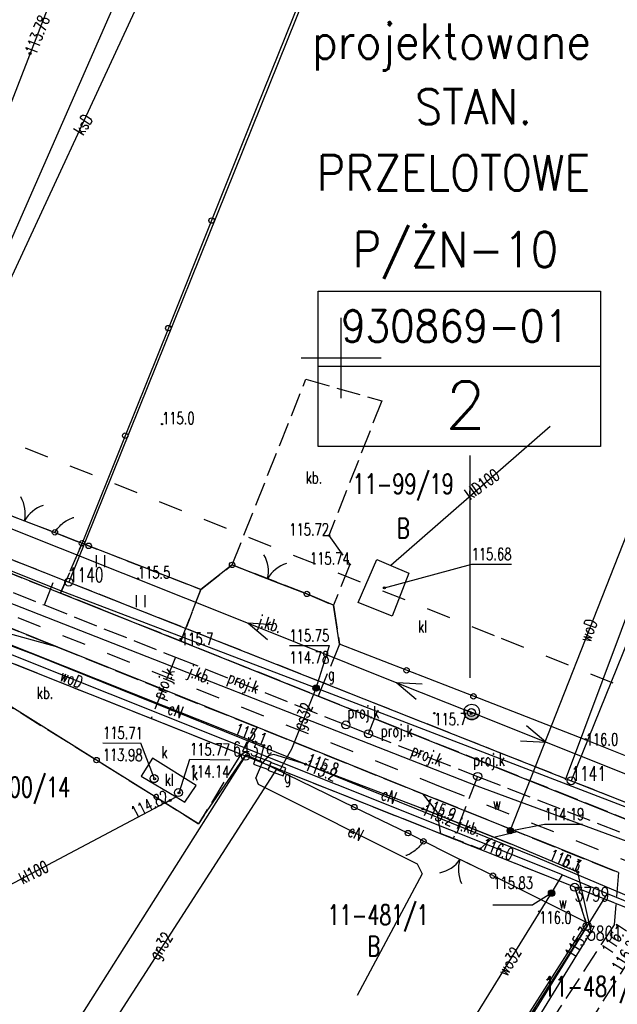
# Model space of a CAD drawing. Extents: x 6572638 to 13149531, y 5838629 to 11678088.
# Tile 13 of 37: x 6573680 to 6573717, y 5839010 to 5839071. Entities that reach past the tile are written whole.
import ezdxf
from ezdxf.enums import TextEntityAlignment as Align

# ---------------------------------------------------------------- set-up
doc = ezdxf.new("R2010")
doc.units = 0
doc.header["$MEASUREMENT"] = 0
for name, pattern in [('1', [0]), ('11', [3, 2.5, -0.5]), ('1_1', [0]), ('1_14', [0]), ('1_OTKJ', [2, 1.5, -0.5]), ('1_OTKK', [0]), ('1_OTKU', [2, 1.5, -0.5]), ('1_OTZI', [1.5, 1, -0.5]), ('1_OTZT', [1.5, 1, -0.5]), ('2_EGBW_W', [1, 0.5, -0.5]), ('3_SUEP_A', [0]), ('3_SUGP', [0]), ('3_SUKM', [0]), ('3_SUKP', [0]), ('3_SULO', [0]), ('3_SUPP_P', [2, 1.5, -0.5]), ('3_SUTP_A', [0]), ('3_SUWP', [0]), ('GDE', [0]), ('GUK', [2, 1.5, -0.5])]:
    doc.linetypes.add(name, pattern=pattern)
doc.layers.get('0').update_dxf_attribs({"color": 250, "linetype": 'CONTINUOUS'})
for name, color, linetype in [('_L_NAP', 7, 'CONTINUOUS'), ('DZIALKI', 7, 'GDE'), ('EBTPO_L_0_A', 7, '1'), ('EUZOU_T_0_A', 3, 'CONTINUOUS'), ('KONTURY', 3, 'GUK'), ('NUMERY_DZIALEK', 7, 'CONTINUOUS'), ('NUMERY_KONTUROW', 3, 'CONTINUOUS'), ('NUMERY_PUNKTOW', 7, 'CONTINUOUS'), ('OPIS_LNAP', 250, 'CONTINUOUS'), ('OTK_E_T_0', 7, 'CONTINUOUS'), ('OTK_E_T_3', 7, 'CONTINUOUS'), ('OTK_L_0', 7, '1_OTKJ'), ('OTK_L_1', 7, '1_OTKK'), ('OTK_L_18', 7, '1_1'), ('OTK_L_4', 7, '1_OTKU'), ('OTO_L_0', 7, 'CONTINUOUS'), ('OTO_L_1', 7, 'CONTINUOUS'), ('OTO_L_2', 7, 'CONTINUOUS'), ('OTR_T_0', 7, 'CONTINUOUS'), ('OTR_T_1', 7, 'CONTINUOUS'), ('OTZ_L_3', 7, '1_OTZT'), ('P_SUK_E_T_6', 34, 'CONTINUOUS'), ('P_SUK_T_3', 34, 'CONTINUOUS'), ('P_SUKP_E_T_0', 34, 'CONTINUOUS'), ('P_SUKP_L_0', 34, '3_SUPP_P'), ('PUNKTY', 7, 'CONTINUOUS'), ('SUE_E_T_1', 1, 'CONTINUOUS'), ('SUE_T_4', 1, 'CONTINUOUS'), ('SUEP_E_T_0', 1, 'CONTINUOUS'), ('SUEP_L_0', 1, '3_SUEP_A'), ('SUER_T_0', 1, 'CONTINUOUS'), ('SUG_E_T_1', 52, 'CONTINUOUS'), ('SUG_E_T_4', 52, 'CONTINUOUS'), ('SUG_T_0', 52, 'CONTINUOUS'), ('SUG_T_2', 52, 'CONTINUOUS'), ('SUGP_E_T_0', 52, 'CONTINUOUS'), ('SUGP_L_0', 52, '3_SUGP'), ('SUGR_T_0', 52, 'CONTINUOUS'), ('SUK_E_T_2', 34, 'CONTINUOUS'), ('SUK_L_3', 34, '3_SUKM'), ('SUKP_E_T_0', 34, 'CONTINUOUS'), ('SUKP_L_0', 34, '3_SUKP'), ('SUKR_T_0', 34, 'CONTINUOUS'), ('SUL_L_1', 7, '3_SULO'), ('SUP_E_T_1', 7, 'CONTINUOUS'), ('SUP_T_2', 7, 'CONTINUOUS'), ('SUP_T_4', 7, 'CONTINUOUS'), ('SUTP_L_0', 30, '3_SUTP_A'), ('SUW_E_T_2', 5, 'CONTINUOUS'), ('SUW_T_5', 5, 'CONTINUOUS'), ('SUWP_E_T_0', 5, 'CONTINUOUS'), ('SUWP_L_0', 5, '3_SUWP'), ('SUWR_T_0', 5, 'CONTINUOUS'), ('ZAKRES_L_0', 7, '11')]:
    doc.layers.add(name, color=color, linetype=linetype)
doc.styles.add('SIMPLEBX', font='simplex.shx', dxfattribs={"width": 0.7})
doc.styles.get("Standard").update_dxf_attribs({"font": 'Simplex.SHX', "width": 0.75})

# ---------------------------------------------------------------- blocks, each defined once
blk = doc.blocks.new('GRT')
at = {"linetype": 'CONTINUOUS'}
blk.add_circle((0, 0), 0.25, dxfattribs=at)
blk = doc.blocks.new('2_OTRN')
at = {"linetype": 'CONTINUOUS'}
blk.add_circle((0, 0), 0.045, dxfattribs=at)
blk = doc.blocks.new('2_OTRS')
at = {"linetype": 'CONTINUOUS'}
blk.add_circle((0, 0), 0.045, dxfattribs=at)
blk = doc.blocks.new('2_OTZT')
at = {"linetype": 'CONTINUOUS'}
for p, q in [((-0.2625, -0.375), (-0.2625, 0.375)), ((0.2625, -0.375), (0.2625, 0.375))]:
    blk.add_line(p, q, dxfattribs=at)
blk = doc.blocks.new('4_SUKS')
at = {"linetype": 'CONTINUOUS'}
blk.add_circle((0, 0), 0.25, dxfattribs=at)
blk = doc.blocks.new('4_SUES')
at = {"linetype": 'CONTINUOUS'}
for p, q in [((0.5, 0.25), (-0.5, 0.25)), ((-0.5, 0.25), (-0.5, -0.25)), ((0.5, -0.25), (0.5, 0.25)), ((-0.5, -0.25), (0.5, -0.25))]:
    blk.add_line(p, q, dxfattribs=at)
blk = doc.blocks.new('4_SUPS')
at = {"linetype": 'CONTINUOUS'}
blk.add_circle((0, 0), 0.0625, dxfattribs=at)
blk = doc.blocks.new('4_SUGS')
at = {"linetype": 'CONTINUOUS'}
for p, q in [((0.5, 0.25), (-0.5, 0.25)), ((-0.5, 0.25), (-0.5, -0.25)), ((0.5, -0.25), (0.5, 0.25)), ((-0.5, -0.25), (0.5, -0.25))]:
    blk.add_line(p, q, dxfattribs=at)
blk = doc.blocks.new('4_SUGW')
at = {"linetype": 'CONTINUOUS'}
for radius in [0.2, 0.175, 0.15, 0.125, 0.1, 0.075, 0.05, 0.025, 0.00715]:
    blk.add_circle((0, 0), radius, dxfattribs=at)
blk = doc.blocks.new('4_SUPP')
at = {"linetype": 'CONTINUOUS'}
blk.add_circle((0, 0), 0.25, dxfattribs=at)
blk = doc.blocks.new('4_SUPW')
at = {"linetype": 'CONTINUOUS'}
blk.add_circle((0, 0), 0.25, dxfattribs=at)
blk = doc.blocks.new('4_SUWW')
at = {"linetype": 'CONTINUOUS'}
for radius in [0.2, 0.175, 0.15, 0.125, 0.1, 0.075, 0.05, 0.025, 0.00715]:
    blk.add_circle((0, 0), radius, dxfattribs=at)

msp = doc.modelspace()

# ---------------------------------------------------------------- hatches: boundary and pattern name
at = {"layer": 'SUEP_L_0', "linetype": '3_SUEP_A'}
h = msp.add_hatch(color=4, dxfattribs=at)
edge = h.paths.add_edge_path()
edge.add_line((6573707.68527, 5839028.07602), (6573708.58498, 5839027.73372))
edge.add_arc((6573708.14288, 5839027.92525), 0.48181, 161.7642722, 336.5768505, ccw=False)

# ---------------------------------------------------------------- linework, layer by layer
at = {"layer": '_L_NAP', "color": 5}
for p, q in [((6573698.56439, 5839044.47702), (6573698.56439, 5839054.16401)), ((6573698.56439, 5839054.16401), (6573716.17645, 5839054.16401)), ((6573716.17645, 5839054.16401), (6573716.17645, 5839044.47702)), ((6573698.56439, 5839049.48194), (6573716.17645, 5839049.48194)), ((6573716.17645, 5839044.47702), (6573698.56439, 5839044.47702))]:
    msp.add_line(p, q, dxfattribs=at)
at = {"layer": 'DZIALKI'}
for p, q in [((6573729.56254, 5839151.60928), (6573683.02, 5839036.02)), ((6573727.45, 5839056.11), (6573714.35, 5839023.63)), ((6573651.7, 5839048.41), (6573683.02, 5839036.02)), ((6573694.04, 5839025.16), (6573666.43, 5839036.15)), ((6573683.02, 5839036.02), (6573714.35, 5839023.63)), ((6573675.97, 5838996.64), (6573694.04, 5839025.16)), ((6573714.56, 5839016.99), (6573694.04, 5839025.16)), ((6573714.35, 5839023.63), (6573744.71, 5839011.64)), ((6573715.34, 5839014.56), (6573714.56, 5839016.99)), ((6573722.55, 5839013.8), (6573714.56, 5839016.99)), ((6573698.22, 5838987.78), (6573715.34, 5839014.56))]:
    msp.add_line(p, q, dxfattribs=at)
at = {"layer": 'EBTPO_L_0_A', "linetype": '1'}
for p, q in [((6573700, 5839047.5), (6573700, 5839052.5)), ((6573697.5, 5839050), (6573702.5, 5839050))]:
    msp.add_line(p, q, dxfattribs=at)
at = {"layer": 'KONTURY'}
for p, q in [((6573651.7, 5839048.41), (6573683.02, 5839036.02)), ((6573694.04, 5839025.16), (6573666.43, 5839036.15)), ((6573683.02, 5839036.02), (6573709.86, 5839025.4)), ((6573714.56, 5839016.99), (6573694.04, 5839025.16)), ((6573709.86, 5839025.4), (6573714.35, 5839023.63)), ((6573714.35, 5839023.63), (6573744.71, 5839011.64)), ((6573722.55, 5839013.8), (6573714.56, 5839016.99)), ((6573714.56, 5839016.99), (6573715.34, 5839014.56)), ((6573715.34, 5839014.56), (6573698.22, 5838987.78))]:
    msp.add_line(p, q, dxfattribs=at)
at = {"layer": 'OPIS_LNAP', "color": 6, "linetype": 'CONTINUOUS'}
msp.add_line((6573708.04001, 5839030.05354), (6573708.04001, 5839043.91468), dxfattribs=at)
at = {"layer": 'OTK_L_0', "linetype": '1_OTKJ'}
for p, q in [((6573650.67, 5839044.67), (6573717.29, 5839017.91)), ((6573718.48, 5839020.95), (6573667.55, 5839041.3)), ((6573667.55, 5839041.3), (6573682.50471, 5839035.32458)), ((6573678.59, 5839040.48), (6573682.15, 5839039.12)), ((6573682.15, 5839039.12), (6573683.84, 5839038.44)), ((6573683.84, 5839038.44), (6573682.50471, 5839035.32458)), ((6573691.24, 5839035.56), (6573693.2, 5839037.09)), ((6573693.2, 5839037.09), (6573697.86, 5839035.28)), ((6573690.00419, 5839032.32802), (6573691.24, 5839035.56)), ((6573697.86, 5839035.28), (6573699.53, 5839034.57)), ((6573699.53, 5839034.57), (6573699.9, 5839032.14)), ((6573690.00419, 5839032.32802), (6573698.56159, 5839028.90876)), ((6573699.9, 5839032.14), (6573698.56159, 5839028.90876)), ((6573705.98, 5839021.69), (6573705.11652, 5839022.79986)), ((6573710.98095, 5839020.44521), (6573705.11652, 5839022.79986)), ((6573706.22, 5839020.33), (6573705.98, 5839021.69)), ((6573706.22, 5839020.33), (6573708.67, 5839019.39)), ((6573709.41, 5839020.05), (6573708.67, 5839019.39)), ((6573710.98095, 5839020.44521), (6573709.41, 5839020.05)), ((6573717.29, 5839017.91), (6573717.02, 5839014.65)), ((6573717.02, 5839014.65), (6573698.96, 5838987.04)), ((6573701.42, 5838986.19), (6573718.53, 5839013.35))]:
    msp.add_line(p, q, dxfattribs=at)
at = {"layer": 'OTK_L_1', "linetype": '1_OTKK'}
for p, q in [((6573682.32962, 5839031.95293), (6573650.67, 5839044.67)), ((6573667.55, 5839041.3), (6573682.50471, 5839035.32458)), ((6573682.50471, 5839035.32458), (6573690.00419, 5839032.32802)), ((6573690.00419, 5839032.32802), (6573698.56159, 5839028.90876)), ((6573694.75109, 5839026.96346), (6573682.32962, 5839031.95293)), ((6573698.56159, 5839028.90876), (6573718.48, 5839020.95)), ((6573705.11652, 5839022.79986), (6573694.75109, 5839026.96346)), ((6573710.98095, 5839020.44521), (6573705.11652, 5839022.79986)), ((6573712.71074, 5839019.7494), (6573710.98095, 5839020.44521)), ((6573717.29, 5839017.91), (6573712.71074, 5839019.7494))]:
    msp.add_line(p, q, dxfattribs=at)
at = {"layer": 'OTK_L_18', "linetype": '1_1'}
for p, q in [((6573708.471, 5839023.29), (6573620.8455, 5839057.6616)), ((6573745.0915, 5839009.8102), (6573708.471, 5839023.29))]:
    msp.add_line(p, q, dxfattribs=at)
at = {"layer": 'OTK_L_4', "linetype": '1_OTKU'}
for p, q in [((6573693.2, 5839037.093), (6573697.8, 5839048.67)), ((6573697.8, 5839048.67), (6573702.53, 5839047.32)), ((6573702.53, 5839047.32), (6573699.24, 5839038.93)), ((6573699.24, 5839038.93), (6573700.53, 5839037.11)), ((6573697.86, 5839035.28), (6573693.2, 5839037.093)), ((6573700.53, 5839037.11), (6573699.53, 5839034.57)), ((6573666.42, 5839036.34), (6573691.11124, 5839020.9509)), ((6573699.53, 5839034.57), (6573697.86, 5839035.28)), ((6573694.75109, 5839026.96346), (6573682.32962, 5839031.95293)), ((6573694.75109, 5839026.96346), (6573691.11124, 5839020.9509))]:
    msp.add_line(p, q, dxfattribs=at)
at = {"layer": 'OTK_L_4', "linetype": '1_14'}
msp.add_line((6573682.32962, 5839031.95293), (6573666.42, 5839036.34), dxfattribs=at)
at = {"layer": 'OTO_L_0'}
for p, q in [((6573697.44139, 5839072.34676), (6573694.70819, 5839065.52686)), ((6573694.70819, 5839065.52686), (6573691.91535, 5839058.56626)), ((6573691.91535, 5839058.56626), (6573689.22357, 5839051.8575)), ((6573689.22357, 5839051.8575), (6573686.53178, 5839045.14875)), ((6573686.53178, 5839045.14875), (6573683.84, 5839038.44)), ((6573682.15, 5839039.12), (6573683.84, 5839038.44)), ((6573684.25067, 5839038.28017), (6573683.84, 5839038.44)), ((6573691.24, 5839035.56), (6573684.25067, 5839038.28017)), ((6573693.2, 5839037.09), (6573691.24, 5839035.56)), ((6573699.53, 5839034.57), (6573697.86, 5839035.28)), ((6573699.9, 5839032.14), (6573699.53, 5839034.57)), ((6573704.07456, 5839030.51807), (6573699.9, 5839032.14)), ((6573708.24911, 5839028.89615), (6573704.07456, 5839030.51807)), ((6573684.74557, 5839024.91679), (6573678.32, 5839028.92)), ((6573715.24, 5839026.18), (6573708.24911, 5839028.89615)), ((6573718.46304, 5839024.88192), (6573715.24, 5839026.18)), ((6573691.11124, 5839020.9509), (6573684.74557, 5839024.91679)), ((6573691.45, 5839021.49), (6573694.07, 5839025.26)), ((6573694.07, 5839025.26), (6573700.81781, 5839021.98631)), ((6573700.81781, 5839021.98631), (6573704.17, 5839020.36)), ((6573691.45, 5839021.49), (6573691.11124, 5839020.9509)), ((6573709.46, 5839017.71), (6573715.31, 5839014.78)), ((6573715.31, 5839014.78), (6573711.27632, 5839008.45707))]:
    msp.add_line(p, q, dxfattribs=at)
for centre in [(6573691.91535, 5839058.56626), (6573689.22357, 5839051.8575), (6573686.53178, 5839045.14875), (6573684.25067, 5839038.28017), (6573704.07456, 5839030.51807), (6573708.24911, 5839028.89615), (6573684.74557, 5839024.91679), (6573700.81781, 5839021.98631)]:
    msp.add_circle(centre, 0.17, dxfattribs=at)
at = {"layer": 'OTO_L_1'}
for p, q in [((6573679.55261, 5839040.11226), (6573680.95385, 5839039.57696)), ((6573680.95385, 5839039.57696), (6573682.15, 5839039.12)), ((6573693.2, 5839037.09), (6573694.9474, 5839036.41129)), ((6573694.71436, 5839036.5018), (6573696.1126, 5839035.95871)), ((6573696.1126, 5839035.95871), (6573697.86, 5839035.28)), ((6573706.73469, 5839019.05692), (6573705.13, 5839019.85)), ((6573708.07943, 5839018.39232), (6573706.73469, 5839019.05692)), ((6573709.46, 5839017.71), (6573707.85531, 5839018.50308))]:
    msp.add_line(p, q, dxfattribs=at)
for centre in [(6573682.15, 5839039.12), (6573693.2, 5839037.09), (6573697.86, 5839035.28), (6573705.13, 5839019.85), (6573709.46, 5839017.71)]:
    msp.add_circle(centre, 0.17, dxfattribs=at)
for centre, start, end in [((6573678.3042, 5839040.29327), 347.0364727, 31.1108451), ((6573682.00496, 5839038.8795), 107.0731941, 151.1475662), ((6573693.46698, 5839036.68976), 346.717685, 30.7920572), ((6573697.15981, 5839035.25542), 106.7544062, 150.8287785), ((6573705.75377, 5839019.85006), 281.6813797, 325.7557519), ((6573709.3053, 5839018.0948), 161.6446584, 205.7190307)]:
    msp.add_arc(centre, 2, start, end, dxfattribs=at)
at = {"layer": 'OTO_L_2'}
for p, q in [((6573682.44978, 5839039.51678), (6573682.52048, 5839039.58534)), ((6573682.52048, 5839039.58534), (6573682.60046, 5839039.65017)), ((6573682.60046, 5839039.65017), (6573682.67117, 5839039.71873)), ((6573682.67117, 5839039.71873), (6573682.75669, 5839039.77056)), ((6573682.75669, 5839039.77056), (6573682.84595, 5839039.83165)), ((6573682.84595, 5839039.83165), (6573682.92775, 5839039.8742)), ((6573682.92775, 5839039.8742), (6573683.01327, 5839039.92602)), ((6573683.01327, 5839039.92602), (6573683.10434, 5839039.96483)), ((6573683.10434, 5839039.96483), (6573683.19541, 5839040.00364)), ((6573683.19541, 5839040.00364), (6573683.29576, 5839040.03871)), ((6573683.29576, 5839040.03871), (6573683.33106, 5839040.04607)), ((6573682.15, 5839039.12), (6573682.20588, 5839039.20531)), ((6573682.15, 5839039.12), (6573682.84579, 5839038.84004)), ((6573682.20588, 5839039.20531), (6573682.26177, 5839039.29061)), ((6573682.26177, 5839039.29061), (6573682.31392, 5839039.36664)), ((6573682.31392, 5839039.36664), (6573682.38835, 5839039.44448)), ((6573682.38835, 5839039.44448), (6573682.44978, 5839039.51678)), ((6573682.7861, 5839038.86405), (6573683.14421, 5839038.71996)), ((6573683.14421, 5839038.71996), (6573683.84, 5839038.44)), ((6573704.65, 5839020.105), (6573704.17, 5839020.36)), ((6573705.13, 5839019.85), (6573704.65, 5839020.105)), ((6573704.61173, 5839019.27606), (6573704.5358, 5839019.22581)), ((6573704.67956, 5839019.34194), (6573704.61173, 5839019.27606)), ((6573704.75378, 5839019.40442), (6573704.67956, 5839019.34194)), ((6573704.82161, 5839019.4703), (6573704.75378, 5839019.40442)), ((6573704.88303, 5839019.53958), (6573704.82161, 5839019.4703)), ((6573704.95554, 5839019.6143), (6573704.88303, 5839019.53958)), ((6573705.01057, 5839019.68698), (6573704.95554, 5839019.6143)), ((6573705.07028, 5839019.76849), (6573705.01057, 5839019.68698)), ((6573705.13, 5839019.85), (6573705.07028, 5839019.76849)), ((6573704.06868, 5839018.96441), (6573704.0401, 5839018.95695)), ((6573704.15272, 5839018.99903), (6573704.06868, 5839018.96441)), ((6573704.23036, 5839019.03705), (6573704.15272, 5839018.99903)), ((6573704.308, 5839019.07507), (6573704.23036, 5839019.03705)), ((6573704.38394, 5839019.12532), (6573704.308, 5839019.07507)), ((6573704.45518, 5839019.16673), (6573704.38394, 5839019.12532)), ((6573704.5358, 5839019.22581), (6573704.45518, 5839019.16673))]:
    msp.add_line(p, q, dxfattribs=at)
for centre in [(6573682.15, 5839039.12), (6573683.84, 5839038.44), (6573704.17, 5839020.36), (6573705.13, 5839019.85)]:
    msp.add_circle(centre, 0.17, dxfattribs=at)
at = {"layer": 'OTZ_L_3', "linetype": '1_OTZI'}
for p, q in [((6573682.50471, 5839035.32458), (6573683.84, 5839038.44)), ((6573683.84, 5839038.44), (6573691.24, 5839035.56)), ((6573690.00419, 5839032.32802), (6573682.50471, 5839035.32458)), ((6573691.24, 5839035.56), (6573690.00419, 5839032.32802))]:
    msp.add_line(p, q, dxfattribs=at)
at = {"layer": 'P_SUKP_L_0', "linetype": '3_SUPP_P'}
for p, q in [((6573655.37803, 5839044.97436), (6573681.4925, 5839034.5902)), ((6573681.4925, 5839034.5902), (6573682.18953, 5839036.34853)), ((6573681.4925, 5839034.5902), (6573689.66492, 5839031.34053)), ((6573689.66492, 5839031.34053), (6573688.15622, 5839027.502)), ((6573689.66492, 5839031.34053), (6573700.29129, 5839027.11518)), ((6573701.70044, 5839026.55485), (6573702.40224, 5839028.35087)), ((6573700.29129, 5839027.11518), (6573701.70044, 5839026.55485)), ((6573701.70044, 5839026.55485), (6573708.51074, 5839023.89368)), ((6573708.51074, 5839023.89368), (6573706.9907, 5839020.0037)), ((6573708.51074, 5839023.89368), (6573730.96449, 5839015.11973))]:
    msp.add_line(p, q, dxfattribs=at)
at = {"layer": 'SUEP_L_0', "linetype": '3_SUEP_A'}
for p, q in [((6573676.11736, 5839040.67966), (6573694.19264, 5839033.45034)), ((6573666.62, 5839037.19), (6573695.18, 5839025.83)), ((6573694.19264, 5839033.45034), (6573703.47755, 5839029.73678)), ((6573695.77105, 5839033.35755), (6573694.19264, 5839033.45034)), ((6573694.19264, 5839033.45034), (6573695.3997, 5839032.42906)), ((6573703.47755, 5839029.73678), (6573708.12, 5839027.88)), ((6573705.05596, 5839029.64399), (6573703.47755, 5839029.73678)), ((6573703.47755, 5839029.73678), (6573704.6846, 5839028.7155)), ((6573712.76362, 5839026.02613), (6573708.12, 5839027.88)), ((6573712.76362, 5839026.02613), (6573711.55592, 5839027.04665)), ((6573711.18514, 5839026.11793), (6573712.76362, 5839026.02613)), ((6573722.05085, 5839022.31839), (6573712.76362, 5839026.02613)), ((6573695.18, 5839025.83), (6573694.94, 5839024.93)), ((6573695.07929, 5839024.73109), (6573694.94, 5839024.93)), ((6573695.46, 5839025.19), (6573695.07929, 5839024.73109)), ((6573695.8, 5839025.27), (6573695.46, 5839025.19)), ((6573697.78, 5839024.66), (6573695.8, 5839025.27)), ((6573694.67, 5839023.78), (6573695.07929, 5839024.73109)), ((6573705.09, 5839021.87), (6573697.78, 5839024.66)), ((6573694.67, 5839023.78), (6573694.83, 5839023.42)), ((6573694.83, 5839023.42), (6573704.74, 5839018.45)), ((6573710.56, 5839019.69), (6573705.09, 5839021.87)), ((6573714.76, 5839017.92), (6573710.56, 5839019.69)), ((6573704.74, 5839018.45), (6573705.05, 5839017.83)), ((6573705.05, 5839017.83), (6573700.98725, 5839010.22486)), ((6573715.59, 5839014.21), (6573714.76, 5839017.92)), ((6573707.3, 5839000.71), (6573715.59, 5839014.21))]:
    msp.add_line(p, q, dxfattribs=at)
at = {"layer": 'SUEP_L_0', "color": 4, "linetype": '3_SUEP_A'}
for p, q in [((6573707.68527, 5839028.07602), (6573708.58498, 5839027.73372)), ((6573707.69111, 5839028.06003), (6573708.58432, 5839027.73454))]:
    msp.add_line(p, q, dxfattribs=at)
msp.add_circle((6573708.14136, 5839027.92149), 0.48181, dxfattribs=at)
msp.add_arc((6573708.14288, 5839027.92525), 0.48181, 161.7642722, 336.5768505, dxfattribs=at)
at = {"layer": 'SUGP_L_0', "linetype": '3_SUGP'}
for p, q in [((6573683.2957, 5839075.96203), (6573678.00688, 5839062.29916)), ((6573713.98043, 5839023.69045), (6573724.36988, 5839051.46101)), ((6573682.35, 5839035.53), (6573657.73, 5839045.45)), ((6573698.43439, 5839029.41056), (6573682.35, 5839035.53)), ((6573696.93, 5839025.61), (6573698.43439, 5839029.41056)), ((6573700.67, 5839028.56), (6573698.43439, 5839029.41056)), ((6573723.88, 5839019.61), (6573700.67, 5839028.56)), ((6573696.4, 5839024.71), (6573696.93, 5839025.61)), ((6573683.23, 5839004.55), (6573695.99051, 5839024.34998)), ((6573695.99051, 5839024.34998), (6573696.16925, 5839024.24662)), ((6573696.16925, 5839024.24662), (6573696.4, 5839024.71))]:
    msp.add_line(p, q, dxfattribs=at)
at = {"layer": 'SUGR_T_0', "linetype": 'CONTINUOUS'}
for p in [(6573696.77464, 5839032.0616), (6573698.43439, 5839029.41056)]:
    msp.add_line(p, (6573699.27177, 5839032.0616), dxfattribs=at)
at = {"layer": 'SUK_L_3', "linetype": '3_SUKM'}
for p, q in [((6573701.05298, 5839034.74908), (6573702.21689, 5839037.42961)), ((6573702.21689, 5839037.42961), (6573703.10462, 5839037.05583)), ((6573703.10462, 5839037.05583), (6573704.22729, 5839036.58313)), ((6573704.22729, 5839036.58313), (6573703.16919, 5839033.9026)), ((6573703.16919, 5839033.9026), (6573701.05298, 5839034.74908)), ((6573688.22671, 5839025.03619), (6573687.52103, 5839023.91591)), ((6573690.9533, 5839023.33802), (6573688.22671, 5839025.03619)), ((6573687.52103, 5839023.91591), (6573689.7069, 5839022.61917)), ((6573690.24873, 5839022.29773), (6573690.9533, 5839023.33802)), ((6573689.7069, 5839022.61917), (6573690.24873, 5839022.29773))]:
    msp.add_line(p, q, dxfattribs=at)
at = {"layer": 'SUKP_L_0', "linetype": '3_SUKP'}
for p, q in [((6573673.35652, 5839041.93684), (6573690.28617, 5839078.44847)), ((6573713.02782, 5839045.72984), (6573703.10462, 5839037.05583)), ((6573674.91282, 5839014.80068), (6573689.7069, 5839022.61917))]:
    msp.add_line(p, q, dxfattribs=at)
at = {"layer": 'SUKR_T_0', "linetype": 'CONTINUOUS'}
for p, q in [((6573702.69304, 5839035.66611), (6573708.14228, 5839037.14434)), ((6573708.14228, 5839037.14434), (6573710.61226, 5839037.14434)), ((6573685.14547, 5839026.00229), (6573687.50665, 5839025.96928)), ((6573688.36885, 5839023.75408), (6573687.50665, 5839025.96928)), ((6573689.88672, 5839022.87283), (6573690.56514, 5839024.97291)), ((6573690.56514, 5839024.97291), (6573693.06203, 5839024.938))]:
    msp.add_line(p, q, dxfattribs=at)
at = {"layer": 'SUL_L_1', "linetype": '3_SULO'}
msp.add_line((6573705.09, 5839021.87), (6573710.56, 5839019.69), dxfattribs=at)
at = {"layer": 'SUTP_L_0', "linetype": '3_SUTP_A'}
for p, q in [((6573680.84, 5839031.51), (6573650.21, 5839042.88)), ((6573712.29, 5839018.8), (6573680.84, 5839031.51)), ((6573726.58, 5839012.75), (6573712.29, 5839018.8))]:
    msp.add_line(p, q, dxfattribs=at)
at = {"layer": 'SUWP_L_0', "linetype": '3_SUWP'}
for p, q in [((6573675.97356, 5839049.52697), (6573689.05172, 5839079.31964)), ((6573710.54752, 5839020.51389), (6573723.24212, 5839052.83278)), ((6573713.8, 5839017.75), (6573670.4777, 5839035.06417)), ((6573713.12, 5839016.62), (6573713.8, 5839017.75)), ((6573713.8, 5839017.75), (6573716.59012, 5839016.60115)), ((6573716.59012, 5839016.60115), (6573697.85, 5838986.33)), ((6573703.29, 5839000.78), (6573713.12, 5839016.62)), ((6573716.59012, 5839016.60115), (6573742.422, 5839005.95198))]:
    msp.add_line(p, q, dxfattribs=at)
at = {"layer": 'SUWR_T_0', "linetype": 'CONTINUOUS'}
for p, q in [((6573710.54752, 5839020.51389), (6573712.68687, 5839020.91583)), ((6573712.68687, 5839020.91583), (6573715.04829, 5839020.91583)), ((6573713.12, 5839016.62), (6573711.95442, 5839015.88398)), ((6573709.45729, 5839015.88398), (6573711.95442, 5839015.88398))]:
    msp.add_line(p, q, dxfattribs=at)
at = {"layer": 'ZAKRES_L_0', "linetype": '2_EGBW_W', "ltscale": 3}
for p, q in [((6573613.43984, 5839071.12224), (6573709.97387, 5839032.52362)), ((6573660.33322, 5839041.60755), (6573706.26613, 5839023.23638)), ((6573709.97387, 5839032.52362), (6573754.14061, 5839014.89092)), ((6573706.26613, 5839023.23638), (6573750.41939, 5839005.60908))]:
    msp.add_line(p, q, dxfattribs=at)

# ---------------------------------------------------------------- block references
at = {"layer": 'OTR_T_0'}
for p in [(6573699.24, 5839038.93), (6573700.53, 5839037.11)]:
    msp.add_blockref('2_OTRS', p, dxfattribs=at)
at = {"layer": 'OTR_T_1'}
for p in [(6573688.83405, 5839045.86973), (6573687.32, 5839036.24), (6573690, 5839032.47), (6573705.81, 5839027.84), (6573715.25, 5839026.21), (6573712.35, 5839015.47)]:
    msp.add_blockref('2_OTRN', p, dxfattribs=at)
for p, rotation in [((6573708.10529, 5839027.81094), 281.2355749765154), ((6573697.78, 5839024.66), 339.1096973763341), ((6573705.09, 5839021.87), 338.2708647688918), ((6573708.68, 5839019.39), 338.066440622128), ((6573714.76, 5839017.92), 337.1480516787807)]:
    msp.add_blockref('2_OTRN', p, dxfattribs=dict(at, rotation=rotation))
at = {"layer": 'OTZ_L_3'}
for p in [(6573685.00419, 5839037.32802), (6573687.50419, 5839034.82802)]:
    msp.add_blockref('2_OTZT', p, dxfattribs=at)
at = {"layer": 'P_SUK_T_3'}
for p in [(6573700.29129, 5839027.11518), (6573701.70044, 5839026.55485), (6573708.51074, 5839023.89368)]:
    msp.add_blockref('4_SUKS', p, dxfattribs=at)
at = {"layer": 'PUNKTY'}
for p in [(6573683.02, 5839036.02), (6573694.04, 5839025.16), (6573714.35, 5839023.63), (6573714.56, 5839016.99), (6573715.34, 5839014.56)]:
    msp.add_blockref('GRT', p, dxfattribs=at)
at = {"layer": 'SUE_T_4', "rotation": 160.1052248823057}
msp.add_blockref('4_SUES', (6573695.07929, 5839024.73109), dxfattribs=at)
at = {"layer": 'SUER_T_0'}
for p, rotation in [((6573695.18, 5839025.83), 339.1960395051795), ((6573697.78, 5839024.66), 339.1099979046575), ((6573705.09, 5839021.87), 338.2700007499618), ((6573714.76, 5839017.92), 337.1499999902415), ((6573715.59, 5839014.21), 58.44998950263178)]:
    msp.add_blockref('4_SUPS', p, dxfattribs=dict(at, rotation=rotation))
at = {"layer": 'SUG_T_0', "rotation": 339.7339800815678}
msp.add_blockref('4_SUGS', (6573695.99051, 5839024.34998), dxfattribs=at)
at = {"layer": 'SUG_T_2'}
msp.add_blockref('4_SUGW', (6573698.43439, 5839029.41056), dxfattribs=at)
at = {"layer": 'SUGR_T_0'}
for p in [(6573680.5971, 5839068.99062), (6573698.43439, 5839029.41056)]:
    msp.add_blockref('4_SUPS', p, dxfattribs=at)
at = {"layer": 'SUKR_T_0'}
msp.add_blockref('4_SUPS', (6573702.69304, 5839035.66611), dxfattribs=at)
for p, rotation in [((6573688.36885, 5839023.75408), 359.1990000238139), ((6573689.34039, 5839022.40345), 27.32577368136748), ((6573689.88672, 5839022.87283), 359.1990000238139)]:
    msp.add_blockref('4_SUPS', p, dxfattribs=dict(at, rotation=rotation))
at = {"layer": 'SUP_T_2'}
msp.add_blockref('4_SUPP', (6573708.12, 5839027.88), dxfattribs=at)
at = {"layer": 'SUP_T_4'}
for p in [(6573688.33, 5839023.76), (6573689.85, 5839022.89)]:
    msp.add_blockref('4_SUPW', p, dxfattribs=at)
at = {"layer": 'SUW_T_5'}
for p in [(6573710.54752, 5839020.51389), (6573713.12, 5839016.62)]:
    msp.add_blockref('4_SUWW', p, dxfattribs=at)
at = {"layer": 'SUWR_T_0'}
for p in [(6573710.54752, 5839020.51389), (6573713.12, 5839016.62)]:
    msp.add_blockref('4_SUPS', p, dxfattribs=at)

# ---------------------------------------------------------------- texts
at = {"color": 1, "linetype": 'BYBLOCK', "style": 'SIMPLEBX', "width": 0.9}
for s, p in [('projektowane', (6573698.18126, 5839068.65074)), ('STAN. ', (6573704.60402, 5839064.57019)), ('PRZELOTOWE', (6573698.47762, 5839060.44803)), ('P/ŻN-10', (6573700.71219, 5839055.66262))]:
    msp.add_text(s, height=2.2, dxfattribs=at).set_placement(p)
at = {"color": 5, "linetype": 'BYBLOCK', "style": 'SIMPLEBX', "width": 0.9}
msp.add_text('930869-01', height=1.98, dxfattribs=at).set_placement((6573699.99875, 5839050.99565))
at = {"layer": '_L_NAP', "color": 5, "style": 'SIMPLEBX'}
msp.add_text('2', height=2.94133, dxfattribs=at).set_placement((6573706.50096, 5839045.58931))
at = {"layer": 'EUZOU_T_0_A', "width": 0.7}
for p in [(6573703.86793, 5839039.37979), (6573702.02451, 5839013.31873)]:
    msp.add_text('B', height=1.25, dxfattribs=at).set_placement(p, align=Align.MIDDLE)
at = {"layer": 'NUMERY_DZIALEK', "width": 0.7}
for s, p in [('11-99/19', (6573703.86793, 5839042.05376)), ('11-100/14', (6573679.57736, 5839023.14556)), ('11-481/5', (6573715.75696, 5839010.71161))]:
    msp.add_text(s, height=1.25, dxfattribs=at).set_placement(p, align=Align.MIDDLE)
msp.add_text('11-481/1', height=1.25, dxfattribs=at).set_placement((6573699.15405, 5839014.63533))
at = {"layer": 'NUMERY_KONTUROW', "width": 0.7}
for p in [(6573703.86793, 5839039.37979), (6573702.02451, 5839013.31873)]:
    msp.add_text('B', height=1.25, dxfattribs=at).set_placement(p, align=Align.MIDDLE)
at = {"layer": 'NUMERY_PUNKTOW', "width": 0.7}
for s, p in [('1140', (6573683.02, 5839036.02)), ('1141', (6573714.35, 5839023.63)), ('3799', (6573714.56, 5839016.09)), ('3801', (6573715.34, 5839013.66))]:
    msp.add_text(s, height=0.9, dxfattribs=at).set_placement(p)
msp.add_text('643', height=0.9, dxfattribs=at).set_placement((6573694.04, 5839025.16), align=Align.CENTER)
at = {"layer": 'OTK_E_T_0', "width": 0.7}
for rotation, p in [(342.6994723, (6573695.51159, 5839033.30603)), (338.1999998, (6573691.17, 5839030.15)), (341.3582076, (6573707.95546, 5839020.6308))]:
    msp.add_text('j.kb.', height=0.75, rotation=rotation, dxfattribs=at).set_placement(p, align=Align.MIDDLE)
at = {"layer": 'OTK_E_T_3', "width": 0.7}
for p in [(6573698.30385, 5839042.53507), (6573681.53469, 5839029.11446)]:
    msp.add_text('kb.', height=0.75, dxfattribs=at).set_placement(p, align=Align.MIDDLE)
at = {"layer": 'OTR_T_0', "width": 0.7}
for s, p in [('115.72', (6573699.24, 5839038.93)), ('115.74', (6573700.53, 5839037.11))]:
    msp.add_text(s, height=0.75, dxfattribs=at).set_placement(p, align=Align.RIGHT)
at = {"layer": 'OTR_T_1', "width": 0.7}
for s, p in [('115.0', (6573688.83405, 5839045.86973)), ('115.5', (6573687.32, 5839036.24)), ('115.7', (6573690, 5839032.095)), ('115.7', (6573705.81, 5839027.09)), ('116.0', (6573715.25, 5839025.835)), ('116.0', (6573712.35, 5839014.72))]:
    msp.add_text(s, height=0.75, dxfattribs=at).set_placement(p)
for s, rotation, p in [('115.8', 339.1096974, (6573697.78, 5839024.66)), ('115.9', 338.2708648, (6573705.09, 5839021.87)), ('116.0', 338.0664406, (6573708.68, 5839019.39))]:
    msp.add_text(s, height=0.75, rotation=rotation, dxfattribs=at).set_placement(p)
for s, rotation, p in [('116.1', 337.1480517, (6573714.76, 5839017.92)), ('116.1', 57.3697268, (6573717.90633, 5839014.43914)), ('116.2', 57.7163179, (6573718.53, 5839013.35))]:
    msp.add_text(s, height=0.75, rotation=rotation, dxfattribs=at).set_placement(p, align=Align.RIGHT)
at = {"layer": 'P_SUK_E_T_6', "width": 0.7}
for p in [(6573700.38666, 5839027.53809), (6573702.46569, 5839026.37292), (6573708.22333, 5839024.55912)]:
    msp.add_text('proj.k', height=0.75, dxfattribs=at).set_placement(p)
at = {"layer": 'P_SUKP_E_T_0', "width": 0.7}
for rotation, p in [(68.5431786, (6573689.00648, 5839029.66528)), (338.3146958, (6573693.87847, 5839029.66516)), (338.6566048, (6573705.3189, 5839025.14092))]:
    msp.add_text('proj.k', height=0.75, rotation=rotation, dxfattribs=at).set_placement(p, align=Align.MIDDLE)
at = {"layer": 'SUE_E_T_1', "width": 0.7}
msp.add_text('e', height=0.75, dxfattribs=at).set_placement((6573695.32122, 5839025.30098))
at = {"layer": 'SUEP_E_T_0', "width": 0.7}
for rotation, p in [(338.31, (6573689.67213, 5839028.02081)), (339.1096974, (6573702.976, 5839022.67685)), (333.3700008, (6573700.90502, 5839020.37329))]:
    msp.add_text('eN', height=0.75, rotation=rotation, dxfattribs=at).set_placement(p, align=Align.MIDDLE)
at = {"layer": 'SUER_T_0', "width": 0.7}
for s, rotation, p in [('115.1', 339.1960395, (6573695.18, 5839025.83)), ('115.3', 337.15, (6573714.76, 5839017.92)), ('115.3', 58.4499895, (6573715.59, 5839014.21))]:
    msp.add_text(s, height=0.75, rotation=rotation, dxfattribs=at).set_placement(p, align=Align.RIGHT)
for rotation, p in [(339.1099979, (6573697.64628, 5839024.30965)), (338.2700007, (6573704.95116, 5839021.52165))]:
    msp.add_text('115.2', height=0.75, rotation=rotation, dxfattribs=at).set_placement(p)
at = {"layer": 'SUG_E_T_1', "width": 0.7}
msp.add_text('g', height=0.75, dxfattribs=at).set_placement((6573696.43988, 5839023.50676))
at = {"layer": 'SUG_E_T_4', "width": 0.7}
msp.add_text('g', height=0.75, dxfattribs=at).set_placement((6573699.17284, 5839029.9112))
at = {"layer": 'SUGP_E_T_0', "width": 0.7}
for s, rotation, p in [('gs32', 68.4046897, (6573697.7198, 5839027.60529)), ('gn32', 57.1599853, (6573688.85, 5839013.26))]:
    msp.add_text(s, height=0.75, rotation=rotation, dxfattribs=at).set_placement(p, align=Align.MIDDLE)
at = {"layer": 'SUGR_T_0', "width": 0.7}
msp.add_text('113.78', height=0.75, rotation=68.8388712, dxfattribs=at).set_placement((6573680.94682, 5839068.85525))
for s, p in [('115.75', (6573696.77464, 5839032.3116)), ('114.78', (6573696.77464, 5839030.9366))]:
    msp.add_text(s, height=0.75, dxfattribs=at).set_placement(p)
at = {"layer": 'SUK_E_T_2', "width": 0.7}
for p in [(6573704.79161, 5839032.87977), (6573688.99498, 5839023.31975)]:
    msp.add_text('kl', height=0.75, dxfattribs=at).set_placement(p)
at = {"layer": 'SUKP_E_T_0', "width": 0.7}
for s, rotation, p in [('ksD', 57.7243775, (6573683.90934, 5839064.56615)), ('klD100', 36.1193417, (6573708.77714, 5839042.12054)), ('kl100', 26.2349925, (6573680.81642, 5839017.92065))]:
    msp.add_text(s, height=0.75, rotation=rotation, dxfattribs=at).set_placement(p, align=Align.MIDDLE)
at = {"layer": 'SUKR_T_0', "width": 0.7}
msp.add_text('115.68', height=0.75, dxfattribs=at).set_placement((6573708.14228, 5839037.39434))
for s, p in [('115.71', (6573685.14896, 5839026.25227)), ('113.98', (6573685.12974, 5839024.8774)), ('115.77', (6573690.56864, 5839025.22288)), ('114.14', (6573690.54942, 5839023.84801))]:
    msp.add_text(s, height=0.75, rotation=359.199, dxfattribs=at).set_placement(p)
msp.add_text('114.82', height=0.75, rotation=27.3257737, dxfattribs=at).set_placement((6573689.34039, 5839022.40345), align=Align.RIGHT)
at = {"layer": 'SUP_E_T_1', "width": 0.7}
for p in [(6573688.78525, 5839025.03682), (6573690.67396, 5839023.65724)]:
    msp.add_text('k', height=0.75, dxfattribs=at).set_placement(p)
at = {"layer": 'SUW_E_T_2', "width": 0.7}
for p in [(6573709.45911, 5839021.83541), (6573713.57578, 5839015.66341)]:
    msp.add_text('w', height=0.75, dxfattribs=at).set_placement(p)
at = {"layer": 'SUWP_E_T_0', "width": 0.7}
for s, rotation, p in [('woD', 70.8663445, (6573715.40245, 5839033.01362)), ('woD', 338.2154173, (6573683.17858, 5839029.98814)), ('wo32', 58.1799511, (6573710.49, 5839012.37))]:
    msp.add_text(s, height=0.75, rotation=rotation, dxfattribs=at).set_placement(p, align=Align.MIDDLE)
at = {"layer": 'SUWR_T_0', "width": 0.7}
msp.add_text('114.19', height=0.75, dxfattribs=at).set_placement((6573712.68687, 5839021.16583))
msp.add_text('115.83', height=0.75, dxfattribs=at).set_placement((6573711.95442, 5839016.88398), align=Align.RIGHT)

doc.saveas('drawing.dxf')
